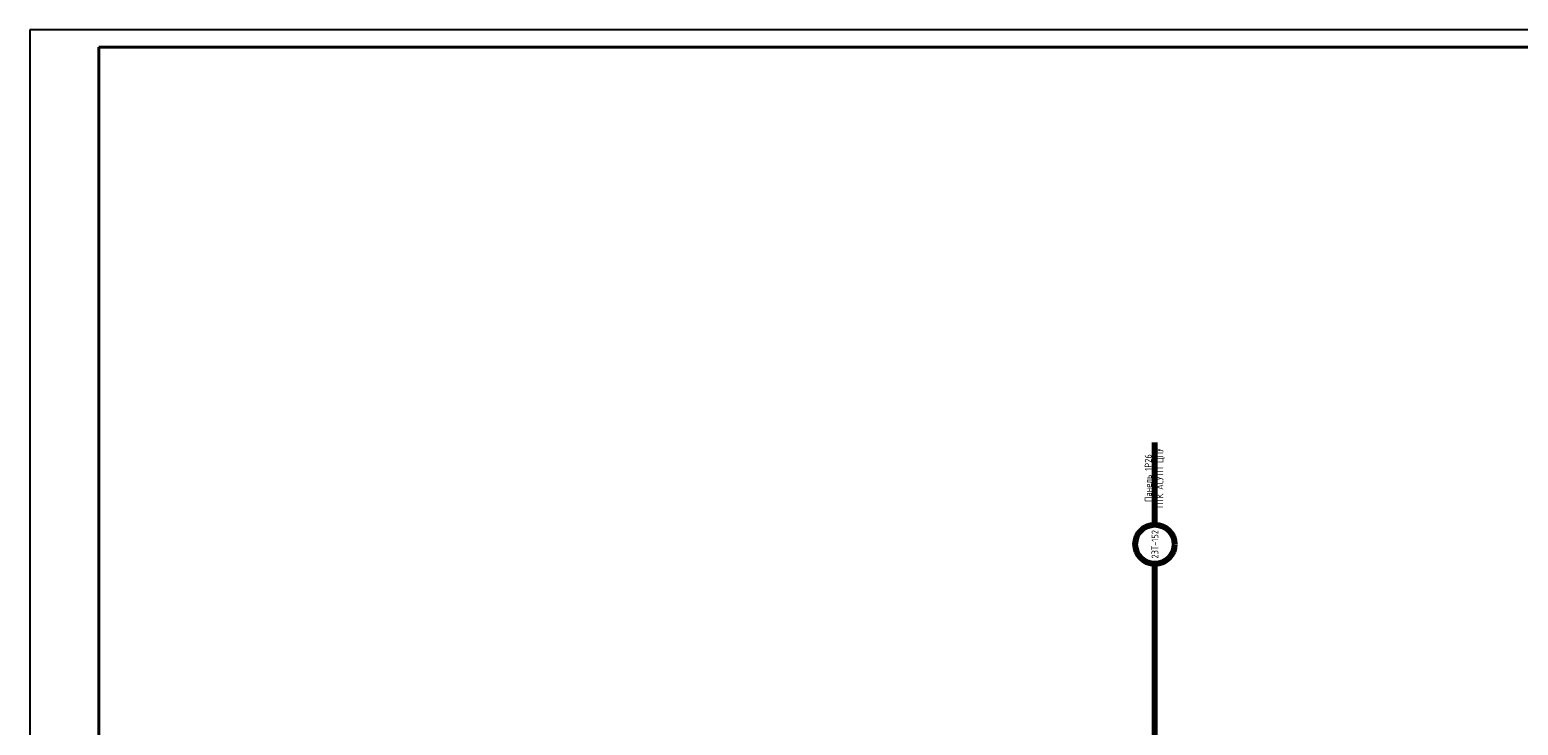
# Model space of a CAD drawing. Header units: millimetres. Extents: x 616 to 6196, y 2487 to 5711.
# Tile 42 of 46: x 5355 to 5786, y 3698 to 3899. Entities that reach past the tile are written whole.
import ezdxf

# ---------------------------------------------------------------- set-up
doc = ezdxf.new("R2010")
doc.units = ezdxf.units.MM
doc.styles.add('SIMPLEX', font='GOST.ttf', dxfattribs={"height": 5})

msp = doc.modelspace()

# ---------------------------------------------------------------- linework, layer by layer
at = {"lineweight": -2}
for p, q in [((6196.14, 3899.35), (5355.14, 3899.35)), ((5355.14, 3899.35), (5355.14, 3305.35))]:
    msp.add_line(p, q, dxfattribs=at)
at = {"lineweight": 40}
for p, q in [((5375.14, 3894.35), (5375.14, 3310.35)), ((6191.14, 3894.35), (5375.14, 3894.35))]:
    msp.add_line(p, q, dxfattribs=at)
at = {"lineweight": 80}
for p, q in [((5680.78, 3756.1), (5680.78, 3779.85)), ((5680.78, 3694.7), (5680.78, 3744.7))]:
    msp.add_line(p, q, dxfattribs=at)
msp.add_circle((5680.78, 3750.4), 5.7, dxfattribs=at)

# ---------------------------------------------------------------- texts
at = {"char_height": 2, "attachment_point": 5, "rotation": 90, "style": 'SIMPLEX'}
for s, insert, width in [('Панель 1Р26\\PПТК АСУТП ЦПУ', (5680.78, 3769.56), 25.4866), ('23Т-152', (5680.78, 3750.4), 9.9109)]:
    msp.add_mtext(s, dxfattribs=dict(at, insert=insert, width=width))

doc.saveas('drawing.dxf')
